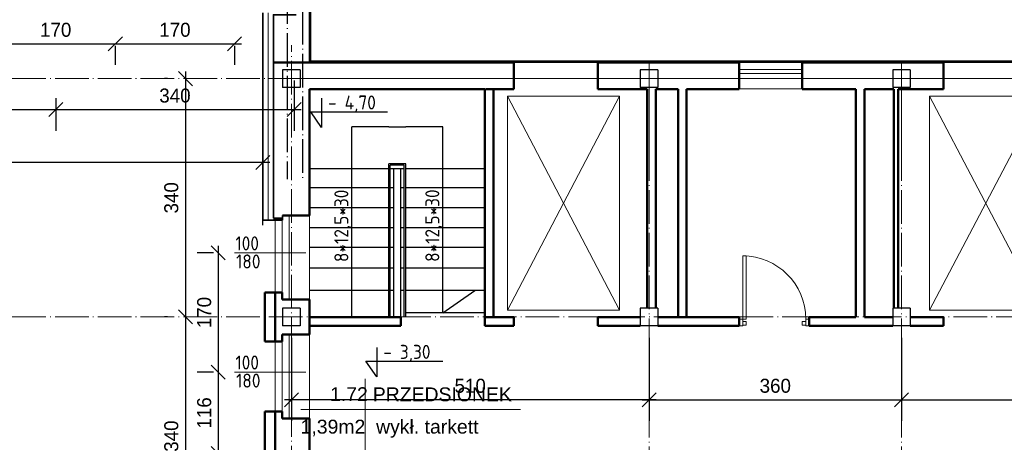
# Model space of a CAD drawing. Header units: millimetres. Extents: x -642 to 14033, y 1994 to 13520.
# Tile 50 of 72: x 4276 to 5680, y 10279 to 10882. Entities that reach past the tile are written whole.
import ezdxf

# ---------------------------------------------------------------- set-up
doc = ezdxf.new("R2010")
doc.units = ezdxf.units.MM
doc.linetypes.add('ACAD_ISO04W100', pattern=[30.5, 24, -3, 0.5, -3])
for name, color, linetype, lineweight in [('drzwi', 140, 'Continuous', 13), ('opisy drzwi', 40, 'Continuous', 13), ('opisy pom', 3, 'Continuous', 18), ('opisy pom.50', 3, 'Continuous', 20), ('sciany', 4, 'Continuous', 35), ('symetria', 7, 'ACAD_ISO04W100', 9), ('słupy', 2, 'Continuous', 30), ('wymiary', 1, 'Continuous', 13), ('ściana', 4, 'Continuous', 50), ('ściany-OCIEPLENIE', 201, 'Continuous', 9)]:
    doc.layers.add(name, color=color, linetype=linetype, lineweight=lineweight)
doc.layers.add('POWIERZCHNIA', color=123, linetype='Continuous', plot=False)
doc.styles.add('ISO', font='isocp.shx')
doc.styles.add('ROMANS', font='ROMANS')
doc.styles.add('SYSTEM', font='TXT')
doc.linetypes.add('BATTING', pattern='A,0.0001,-0.1,[134,ltypeshp.shx,S=0.1,R=0,X=-0.1,Y=0],-0.2,[134,ltypeshp.shx,S=0.1,R=180,X=0.1,Y=0],-0.1', length=0.4001)
doc.dimstyles.new('Jacek2', dxfattribs={"dimscale": 2, "dimtxt": 10, "dimasz": 10, "dimexe": 15, "dimexo": 15, "dimgap": 5, "dimtad": 1, "dimdec": 0, "dimzin": 0, "dimdsep": 46, "dimtxsty": 'Standard', "dimblk": 'OBLIQUE', "dimcen": 0, "dimdle": 5, "dimadec": 1, "dimazin": 0, "dimtfac": 1, "dimtdec": 0, "dimtofl": 0, "dimtmove": 0, "dimatfit": 3, "dimfxl": 1, "dimtolj": 1, "dimtzin": 0, "dimarcsym": 0})

# ---------------------------------------------------------------- blocks, each defined once
blk = doc.blocks.new('_OBLIQUE')
at = {"color": 0, "linetype": 'ByBlock'}
blk.add_line((-0.5, -0.5), (0.5, 0.5), dxfattribs=at)
blk = doc.blocks.new('*D25')
at = {"layer": 'Defpoints', "color": 0, "transparency": 16777216}
for p in [(4412.1, 10874.3), (4582.1, 10874.3), (4582.1, 10847)]:
    blk.add_point(p, dxfattribs=at)
at = {"layer": 'wymiary', "color": 0, "lineweight": -2, "transparency": 16777216}
for p, q in [((4402.1, 10847), (4592.1, 10847)), ((4412.1, 10844.3), (4412.1, 10817)), ((4582.1, 10844.3), (4582.1, 10817))]:
    blk.add_line(p, q, dxfattribs=at)
at = {"layer": 'wymiary', "color": 0, "lineweight": -2, "transparency": 16777216, "xscale": 20, "yscale": 20, "zscale": 20, "rotation": 180}
blk.add_blockref('_OBLIQUE', (4412.1, 10847), dxfattribs=at)
at = {"layer": 'wymiary', "color": 0, "lineweight": -2, "transparency": 16777216, "xscale": 20, "yscale": 20, "zscale": 20}
blk.add_blockref('_OBLIQUE', (4582.1, 10847), dxfattribs=at)
at = {"layer": 'wymiary', "color": 0, "transparency": 16777216, "insert": (4497.1, 10867), "char_height": 20, "attachment_point": 5}
blk.add_mtext('\\A1;170', dxfattribs=at)
blk = doc.blocks.new('*D11')
at = {"layer": 'Defpoints', "color": 0, "transparency": 16777216}
for p in [(4667.1, 10824.7), (4327.1, 10799.7), (4667.1, 10753.2)]:
    blk.add_point(p, dxfattribs=at)
at = {"layer": 'wymiary', "color": 0, "lineweight": -2, "transparency": 16777216}
for p, q in [((4667.1, 10794.7), (4667.1, 10723.2)), ((4327.1, 10769.7), (4327.1, 10723.2)), ((4317.1, 10753.2), (4677.1, 10753.2))]:
    blk.add_line(p, q, dxfattribs=at)
at = {"layer": 'wymiary', "color": 0, "lineweight": -2, "transparency": 16777216, "xscale": 20, "yscale": 20, "zscale": 20, "rotation": 180}
blk.add_blockref('_OBLIQUE', (4327.1, 10753.2), dxfattribs=at)
at = {"layer": 'wymiary', "color": 0, "lineweight": -2, "transparency": 16777216, "xscale": 20, "yscale": 20, "zscale": 20}
blk.add_blockref('_OBLIQUE', (4667.1, 10753.2), dxfattribs=at)
at = {"layer": 'wymiary', "color": 0, "transparency": 16777216, "insert": (4497.1, 10773.2), "char_height": 20, "attachment_point": 5}
blk.add_mtext('\\A1;340', dxfattribs=at)
blk = doc.blocks.new('*D58')
at = {"layer": 'Defpoints', "color": 0, "transparency": 16777216}
for p in [(3987.1, 10799.7), (4327.1, 10799.7), (4327.1, 10753.2)]:
    blk.add_point(p, dxfattribs=at)
at = {"layer": 'wymiary', "color": 0, "lineweight": -2, "transparency": 16777216}
for p, q in [((3987.1, 10769.7), (3987.1, 10723.2)), ((4327.1, 10769.7), (4327.1, 10723.2)), ((3977.1, 10753.2), (4337.1, 10753.2))]:
    blk.add_line(p, q, dxfattribs=at)
at = {"layer": 'wymiary', "color": 0, "lineweight": -2, "transparency": 16777216, "xscale": 20, "yscale": 20, "zscale": 20, "rotation": 180}
blk.add_blockref('_OBLIQUE', (3987.1, 10753.2), dxfattribs=at)
at = {"layer": 'wymiary', "color": 0, "lineweight": -2, "transparency": 16777216, "xscale": 20, "yscale": 20, "zscale": 20}
blk.add_blockref('_OBLIQUE', (4327.1, 10753.2), dxfattribs=at)
at = {"layer": 'wymiary', "color": 0, "transparency": 16777216, "insert": (4157.1, 10773.2), "char_height": 20, "attachment_point": 5}
blk.add_mtext('\\A1;340', dxfattribs=at)
blk = doc.blocks.new('*D60')
at = {"layer": 'Defpoints', "color": 0, "transparency": 16777216}
for p in [(4242.1, 10874.3), (4412.1, 10874.3), (4412.1, 10847)]:
    blk.add_point(p, dxfattribs=at)
at = {"layer": 'wymiary', "color": 0, "lineweight": -2, "transparency": 16777216}
for p, q in [((4232.1, 10847), (4422.1, 10847)), ((4242.1, 10844.3), (4242.1, 10817)), ((4412.1, 10844.3), (4412.1, 10817))]:
    blk.add_line(p, q, dxfattribs=at)
at = {"layer": 'wymiary', "color": 0, "lineweight": -2, "transparency": 16777216, "xscale": 20, "yscale": 20, "zscale": 20, "rotation": 180}
blk.add_blockref('_OBLIQUE', (4242.1, 10847), dxfattribs=at)
at = {"layer": 'wymiary', "color": 0, "lineweight": -2, "transparency": 16777216, "xscale": 20, "yscale": 20, "zscale": 20}
blk.add_blockref('_OBLIQUE', (4412.1, 10847), dxfattribs=at)
at = {"layer": 'wymiary', "color": 0, "transparency": 16777216, "insert": (4327.1, 10867), "char_height": 20, "attachment_point": 5}
blk.add_mtext('\\A1;170', dxfattribs=at)
blk = doc.blocks.new('*D288')
at = {"layer": 'Defpoints', "color": 0, "transparency": 16777216}
for p in [(4663.1, 10457.4), (5173.1, 10457.4), (4663.1, 10339.1)]:
    blk.add_point(p, dxfattribs=at)
at = {"layer": 'wymiary', "color": 0, "lineweight": -2, "transparency": 16777216}
for p, q in [((4663.1, 10427.4), (4663.1, 10309.1)), ((5173.1, 10427.4), (5173.1, 10309.1)), ((5183.1, 10339.1), (4653.1, 10339.1))]:
    blk.add_line(p, q, dxfattribs=at)
at = {"layer": 'wymiary', "color": 0, "lineweight": -2, "transparency": 16777216, "xscale": 20, "yscale": 20, "zscale": 20, "rotation": 180}
blk.add_blockref('_OBLIQUE', (4663.1, 10339.1), dxfattribs=at)
at = {"layer": 'wymiary', "color": 0, "lineweight": -2, "transparency": 16777216, "xscale": 20, "yscale": 20, "zscale": 20}
blk.add_blockref('_OBLIQUE', (5173.1, 10339.1), dxfattribs=at)
at = {"layer": 'wymiary', "color": 0, "transparency": 16777216, "insert": (4918.1, 10359.1), "char_height": 20, "attachment_point": 5}
blk.add_mtext('\\A1;510', dxfattribs=at)
blk = doc.blocks.new('*D289')
at = {"layer": 'Defpoints', "color": 0, "transparency": 16777216}
for p in [(5173.1, 10457.4), (5533.1, 10457.4), (5533.1, 10339.1)]:
    blk.add_point(p, dxfattribs=at)
at = {"layer": 'wymiary', "color": 0, "lineweight": -2, "transparency": 16777216}
for p, q in [((5173.1, 10427.4), (5173.1, 10309.1)), ((5533.1, 10427.4), (5533.1, 10309.1)), ((5163.1, 10339.1), (5543.1, 10339.1))]:
    blk.add_line(p, q, dxfattribs=at)
at = {"layer": 'wymiary', "color": 0, "lineweight": -2, "transparency": 16777216, "xscale": 20, "yscale": 20, "zscale": 20, "rotation": 180}
blk.add_blockref('_OBLIQUE', (5173.1, 10339.1), dxfattribs=at)
at = {"layer": 'wymiary', "color": 0, "lineweight": -2, "transparency": 16777216, "xscale": 20, "yscale": 20, "zscale": 20}
blk.add_blockref('_OBLIQUE', (5533.1, 10339.1), dxfattribs=at)
at = {"layer": 'wymiary', "color": 0, "transparency": 16777216, "insert": (5353.1, 10359.1), "char_height": 20, "attachment_point": 5}
blk.add_mtext('\\A1;360', dxfattribs=at)
blk = doc.blocks.new('*D296')
at = {"layer": 'Defpoints', "color": 0, "transparency": 16777216}
for p in [(5533.1, 10387.2), (6043.1, 10387.2), (6043.1, 10339.1)]:
    blk.add_point(p, dxfattribs=at)
at = {"layer": 'wymiary', "color": 0, "lineweight": -2, "transparency": 16777216}
for p, q in [((5533.1, 10357.2), (5533.1, 10309.1)), ((6043.1, 10357.2), (6043.1, 10309.1)), ((5523.1, 10339.1), (6053.1, 10339.1))]:
    blk.add_line(p, q, dxfattribs=at)
at = {"layer": 'wymiary', "color": 0, "lineweight": -2, "transparency": 16777216, "xscale": 20, "yscale": 20, "zscale": 20, "rotation": 180}
blk.add_blockref('_OBLIQUE', (5533.1, 10339.1), dxfattribs=at)
at = {"layer": 'wymiary', "color": 0, "lineweight": -2, "transparency": 16777216, "xscale": 20, "yscale": 20, "zscale": 20}
blk.add_blockref('_OBLIQUE', (6043.1, 10339.1), dxfattribs=at)
at = {"layer": 'wymiary', "color": 0, "transparency": 16777216, "insert": (5788.1, 10359.1), "char_height": 20, "attachment_point": 5}
blk.add_mtext('\\A1;510', dxfattribs=at)
blk = doc.blocks.new('*D415')
at = {"layer": 'Defpoints', "color": 0, "transparency": 16777216}
for p in [(547.6, 10678), (547.6, 10558.4), (4622.6, 10558.4)]:
    blk.add_point(p, dxfattribs=at)
at = {"layer": 'wymiary', "color": 0, "lineweight": -2, "transparency": 16777216}
for p, q in [((547.6, 10588.4), (547.6, 10708)), ((4622.6, 10588.4), (4622.6, 10708)), ((4632.6, 10678), (537.6, 10678))]:
    blk.add_line(p, q, dxfattribs=at)
at = {"layer": 'wymiary', "color": 0, "lineweight": -2, "transparency": 16777216, "xscale": 20, "yscale": 20, "zscale": 20, "rotation": 180}
blk.add_blockref('_OBLIQUE', (547.6, 10678), dxfattribs=at)
at = {"layer": 'wymiary', "color": 0, "lineweight": -2, "transparency": 16777216, "xscale": 20, "yscale": 20, "zscale": 20}
blk.add_blockref('_OBLIQUE', (4622.6, 10678), dxfattribs=at)
at = {"layer": 'wymiary', "color": 0, "transparency": 16777216, "insert": (2585.1, 10698), "char_height": 20, "attachment_point": 5}
blk.add_mtext('\\A1;4075', dxfattribs=at)
blk = doc.blocks.new('*D471')
at = {"layer": 'Defpoints', "color": 0, "transparency": 16777216}
for p in [(4582.2, 10548.7), (4558.9, 10378.7), (4582.2, 10378.7)]:
    blk.add_point(p, dxfattribs=at)
at = {"layer": 'wymiary', "color": 0, "lineweight": -2, "transparency": 16777216}
for p, q in [((4558.9, 10558.7), (4558.9, 10368.7)), ((4552.2, 10548.7), (4528.9, 10548.7)), ((4552.2, 10378.7), (4528.9, 10378.7))]:
    blk.add_line(p, q, dxfattribs=at)
at = {"layer": 'wymiary', "color": 0, "lineweight": -2, "transparency": 16777216, "xscale": 20, "yscale": 20, "zscale": 20}
for p, rotation in [((4558.9, 10548.7), 90), ((4558.9, 10378.7), 270)]:
    blk.add_blockref('_OBLIQUE', p, dxfattribs=dict(at, rotation=rotation))
at = {"layer": 'wymiary', "color": 0, "transparency": 16777216, "insert": (4538.9, 10463.7), "char_height": 20, "attachment_point": 5, "rotation": 90}
blk.add_mtext('\\A1;170', dxfattribs=at)
blk = doc.blocks.new('*D472')
at = {"layer": 'Defpoints', "color": 0, "transparency": 16777216}
for p in [(4582.2, 10378.7), (4558.9, 10262.4), (4625.1, 10262.4)]:
    blk.add_point(p, dxfattribs=at)
at = {"layer": 'wymiary', "color": 0, "lineweight": -2, "transparency": 16777216}
for p, q in [((4558.9, 10388.7), (4558.9, 10252.4)), ((4552.2, 10378.7), (4528.9, 10378.7)), ((4595.1, 10262.4), (4528.9, 10262.4))]:
    blk.add_line(p, q, dxfattribs=at)
at = {"layer": 'wymiary', "color": 0, "lineweight": -2, "transparency": 16777216, "xscale": 20, "yscale": 20, "zscale": 20}
for p, rotation in [((4558.9, 10378.7), 90), ((4558.9, 10262.4), 270)]:
    blk.add_blockref('_OBLIQUE', p, dxfattribs=dict(at, rotation=rotation))
at = {"layer": 'wymiary', "color": 0, "transparency": 16777216, "insert": (4538.9, 10320.5), "char_height": 20, "attachment_point": 5, "rotation": 90}
blk.add_mtext('\\A1;116', dxfattribs=at)
blk = doc.blocks.new('*D488')
at = {"layer": 'Defpoints', "color": 0, "transparency": 16777216}
for p in [(4516.6, 10797.4), (4512, 10457.4), (4516.6, 10457.4)]:
    blk.add_point(p, dxfattribs=at)
at = {"layer": 'wymiary', "color": 0, "lineweight": -2, "transparency": 16777216}
for p, q in [((4486.6, 10797.4), (4482, 10797.4)), ((4512, 10807.4), (4512, 10447.4)), ((4486.6, 10457.4), (4482, 10457.4))]:
    blk.add_line(p, q, dxfattribs=at)
at = {"layer": 'wymiary', "color": 0, "lineweight": -2, "transparency": 16777216, "xscale": 20, "yscale": 20, "zscale": 20}
for p, rotation in [((4512, 10797.4), 90), ((4512, 10457.4), 270)]:
    blk.add_blockref('_OBLIQUE', p, dxfattribs=dict(at, rotation=rotation))
at = {"layer": 'wymiary', "color": 0, "transparency": 16777216, "insert": (4492, 10627.4), "char_height": 20, "attachment_point": 5, "rotation": 90}
blk.add_mtext('\\A1;340', dxfattribs=at)
blk = doc.blocks.new('*D489')
at = {"layer": 'Defpoints', "color": 0, "transparency": 16777216}
for p in [(4516.6, 10457.4), (4428.3, 10117.4), (4512, 10117.4)]:
    blk.add_point(p, dxfattribs=at)
at = {"layer": 'wymiary', "color": 0, "lineweight": -2, "transparency": 16777216}
for p, q in [((4512, 10467.4), (4512, 10107.4)), ((4486.6, 10457.4), (4482, 10457.4)), ((4458.3, 10117.4), (4542, 10117.4))]:
    blk.add_line(p, q, dxfattribs=at)
at = {"layer": 'wymiary', "color": 0, "lineweight": -2, "transparency": 16777216, "xscale": 20, "yscale": 20, "zscale": 20}
for p, rotation in [((4512, 10457.4), 90), ((4512, 10117.4), 270)]:
    blk.add_blockref('_OBLIQUE', p, dxfattribs=dict(at, rotation=rotation))
at = {"layer": 'wymiary', "color": 0, "transparency": 16777216, "insert": (4492, 10287.4), "char_height": 20, "attachment_point": 5, "rotation": 90}
blk.add_mtext('\\A1;340', dxfattribs=at)

msp = doc.modelspace()

# ---------------------------------------------------------------- linework, layer by layer
at = {"linetype": 'ACAD_ISO04W100', "ltscale": 2}
for p, q in [((4657.1, 12631.4), (4657.1, 10654.1)), ((4679.1, 11259.9), (4679.1, 10654.1))]:
    msp.add_line(p, q, dxfattribs=at)
at = {"ltscale": 2}
for p, q in [((4802.1, 10728.9), (4749.1, 10728.9)), ((4749.1, 10456.9), (4749.1, 10728.9)), ((4802.1, 10728.9), (4826.1, 10728.9)), ((4879.1, 10728.9), (4826.1, 10728.9)), ((4879.1, 10463.1), (4879.1, 10728.9)), ((4826.1, 10675.9), (4802.1, 10675.9)), ((4802.1, 10456.9), (4802.1, 10675.9)), ((4824.1, 10673.9), (4804.1, 10673.9)), ((4804.1, 10456.9), (4804.1, 10673.9)), ((4824.1, 10457.4), (4824.1, 10673.9)), ((4826.1, 10457.4), (4826.1, 10675.9)), ((4802.1, 10668.9), (4689.1, 10668.9)), ((4824.1, 10668.9), (4804.1, 10668.9)), ((4809.1, 10456.9), (4809.1, 10668.9)), ((4819.1, 10444.9), (4819.1, 10668.9)), ((4939.1, 10668.9), (4826.1, 10668.9)), ((4802.1, 10641.8), (4689.1, 10641.8)), ((4809.1, 10641.8), (4804.1, 10641.8)), ((4824.1, 10641.8), (4819.1, 10641.8)), ((4939.1, 10641.8), (4826.1, 10641.8)), ((4802.1, 10613.3), (4689.1, 10613.3)), ((4939.1, 10613.3), (4826.1, 10613.3)), ((4809.1, 10613.3), (4804.1, 10613.3)), ((4824.1, 10613.3), (4819.1, 10613.3)), ((4802.1, 10584.8), (4689.1, 10584.8)), ((4809.1, 10584.7), (4804.1, 10584.7)), ((4824.1, 10584.7), (4819.1, 10584.7)), ((4939.1, 10584.8), (4826.1, 10584.8)), ((4802.1, 10556.3), (4689.1, 10556.3)), ((4809.1, 10556.3), (4804.1, 10556.3)), ((4824.1, 10556.3), (4819.1, 10556.3)), ((4939.1, 10556.3), (4826.1, 10556.3)), ((4802.1, 10527.1), (4689.1, 10527.1)), ((4809.1, 10527.1), (4804.1, 10527.1)), ((4824.1, 10527.1), (4819.1, 10527.1)), ((4939.1, 10527.1), (4826.1, 10527.1)), ((4802.1, 10495.1), (4689.1, 10495.1)), ((4809.1, 10495.1), (4804.1, 10495.1)), ((4824.1, 10495.1), (4819.1, 10495.1)), ((4939.1, 10495.1), (4826.1, 10495.1)), ((4879.1, 10463.1), (4924.6, 10495.1)), ((4939.1, 10463.1), (4826.1, 10463.1))]:
    msp.add_line(p, q, dxfattribs=at)
for points in [[(4706.3, 10769.4), (4706.3, 10727.7), (4690.7, 10749.9), (4800.2, 10749.9)], [(4785, 10413.7), (4785, 10372), (4769.3, 10394.2), (4878.9, 10394.2)]]:
    msp.add_lwpolyline(points, dxfattribs=at)
at = {"layer": 'drzwi'}
for points in [[(5306.6, 10454.5, 0), (5311.6, 10454.5, 0), (5311.6, 10544.5, 0), (5306.6, 10544.5, 0), (5306.6, 10454.5, 0)], [(5306.6, 10444.9, 0), (5301.6, 10444.9, 0), (5301.6, 10454.5, 0), (5306.6, 10454.5, 0), (5306.6, 10444.9, 0)], [(5306.6, 10445.9, 0), (5311.6, 10445.9, 0), (5311.6, 10450.9, 0), (5306.6, 10450.9, 0), (5306.6, 10445.9, 0)], [(5396.6, 10445.9, 0), (5391.6, 10445.9, 0), (5391.6, 10450.9, 0), (5396.6, 10450.9, 0), (5396.6, 10445.9, 0)], [(5396.6, 10444.9, 0), (5401.6, 10444.9, 0), (5401.6, 10454.1, 0), (5396.6, 10454.1, 0), (5396.6, 10444.9, 0)]]:
    msp.add_polyline3d(points, dxfattribs=at)
msp.add_arc((5306.6, 10454.5), 90, 0, 90, dxfattribs=at)
at = {"layer": 'opisy drzwi'}
for p, q in [((5301.6, 10820.4), (5421.6, 10820.4)), ((5301.6, 10810.4), (5391.6, 10810.4)), ((5189.1, 10797.4), (5157.1, 10797.4)), ((5301.6, 10804.6), (5391.6, 10804.6)), ((5301.6, 10782.8), (5421.6, 10782.8)), ((4971.1, 10772.4), (5131.1, 10466.9)), ((4971.1, 10466.9), (5131.1, 10772.4)), ((4971.1, 10466.9), (4971.1, 10772.4)), ((5131.1, 10772.4), (4971.1, 10772.4)), ((5131.1, 10466.9), (5131.1, 10772.4)), ((5573.1, 10772.4), (5733.1, 10772.4)), ((5733.1, 10466.9), (5573.1, 10772.4)), ((5733.1, 10772.4), (5573.1, 10466.9)), ((5573.1, 10466.9), (5573.1, 10772.4)), ((4660.1, 10602.4), (4660.1, 10482.4)), ((4689.1, 10602.4), (4689.1, 10482.4)), ((4640.1, 10595.4), (4640.1, 10492.4)), ((4650.1, 10595.4), (4650.1, 10492.4)), ((4582.2, 10548.7), (4683.9, 10548.7)), ((4971.1, 10466.9), (5131.1, 10466.9)), ((5733.1, 10466.9), (5573.1, 10466.9)), ((4660.1, 10432.4), (4660.1, 10312.4)), ((4689.1, 10432.4), (4689.1, 10312.4)), ((4640.1, 10422.4), (4640.1, 10322.4)), ((4650.1, 10422.4), (4650.1, 10322.4)), ((4582.2, 10378.7), (4683.9, 10378.7))]:
    msp.add_line(p, q, dxfattribs=at)
at = {"layer": 'opisy pom'}
for p, q in [((4768.5, 10369), (4768.5, 10190)), ((4676.5, 10325.6), (4989.8, 10325.6))]:
    msp.add_line(p, q, dxfattribs=at)
at = {"layer": 'POWIERZCHNIA'}
for points in [[(4689.1, 11234.9), (6014.6, 11234.9), (6014.6, 10820.4), (4689.1, 10820.4)], [(4691.1, 11232.9), (6012.6, 11232.9), (6012.6, 10822.4), (4691.1, 10822.4)]]:
    msp.add_lwpolyline(points, close=True, dxfattribs=at)
at = {"layer": 'sciany'}
for p, q in [((4622.6, 10891.5), (4622.6, 10595.4)), ((4689.1, 10882.9), (4689.1, 10849.9)), ((4689.1, 10882.9), (4689.1, 10820.4)), ((4637.6, 10598.4), (4637.6, 10656.4)), ((4689.1, 10602.4), (4650.6, 10602.4)), ((4650.6, 10602.4), (4650.6, 10598.4)), ((4622.6, 10595.4), (4650.6, 10595.4)), ((4650.6, 10598.4), (4637.6, 10598.4)), ((4650.6, 10595.4), (4650.6, 10598.4))]:
    msp.add_line(p, q, dxfattribs=at)
msp.add_lwpolyline([(4637.6, 10654.1), (4637.6, 10888.5), (4670.1, 10888.5)], dxfattribs=at)
msp.add_lwpolyline([(4637.6, 10654.1), (4637.6, 10888.5), (4670.1, 10888.5)], dxfattribs=at)
at = {"layer": 'symetria', "linetype": 'ACAD_ISO04W100', "ltscale": 2}
for p, q in [((4663.1, 5955.6), (4663.1, 10845.2)), ((5173.1, 5954.4), (5173.1, 10824.4)), ((5533.1, 5954.4), (5533.1, 10824.4)), ((6143.1, 10797.4), (4138.3, 10797.4)), ((4679.1, 10797.4), (6027.1, 10797.4)), ((5173.1, 10797.4), (5173.1, 10654.1)), ((5533.1, 10797.4), (5533.1, 10654.1)), ((6143.1, 10457.4), (4138.3, 10457.4))]:
    msp.add_line(p, q, dxfattribs=at)
at = {"layer": 'symetria'}
msp.add_line((5188.1, 10797.4), (5158.1, 10797.4), dxfattribs=at)
at = {"layer": 'słupy'}
for p, q in [((4675.6, 10809.9), (4650.6, 10809.9)), ((4650.6, 10809.9), (4650.6, 10784.9)), ((4675.6, 10809.9), (4675.6, 10784.9)), ((5160.6, 10809.9), (5160.6, 10784.9)), ((5185.6, 10809.9), (5160.6, 10809.9)), ((5185.6, 10809.9), (5160.6, 10809.9)), ((5160.6, 10809.9), (5160.6, 10784.9)), ((5185.6, 10809.9), (5160.6, 10809.9)), ((5160.6, 10809.9), (5160.6, 10784.9)), ((5185.6, 10809.9), (5185.6, 10784.9)), ((5185.6, 10809.9), (5185.6, 10784.9)), ((5185.6, 10809.9), (5185.6, 10784.9)), ((5185.6, 10809.9), (5185.6, 10784.9)), ((5520.6, 10809.9), (5520.6, 10784.9)), ((5545.6, 10809.9), (5520.6, 10809.9)), ((5545.6, 10809.9), (5520.6, 10809.9)), ((5520.6, 10809.9), (5520.6, 10784.9)), ((5545.6, 10809.9), (5520.6, 10809.9)), ((5520.6, 10809.9), (5520.6, 10784.9)), ((5545.6, 10809.9), (5545.6, 10784.9)), ((5545.6, 10809.9), (5545.6, 10784.9)), ((5545.6, 10809.9), (5545.6, 10784.9)), ((5545.6, 10809.9), (5545.6, 10784.9)), ((4675.6, 10784.9), (4650.6, 10784.9)), ((5185.6, 10784.9), (5160.6, 10784.9)), ((5185.6, 10784.9), (5160.6, 10784.9)), ((5185.6, 10784.9), (5160.6, 10784.9)), ((5545.6, 10784.9), (5520.6, 10784.9)), ((5545.6, 10784.9), (5520.6, 10784.9)), ((5545.6, 10784.9), (5520.6, 10784.9)), ((4675.6, 10469.9), (4650.6, 10469.9)), ((4650.6, 10469.9), (4650.6, 10444.9)), ((4675.6, 10469.9), (4675.6, 10444.9)), ((5160.6, 10469.9), (5160.6, 10444.9)), ((5185.6, 10469.9), (5160.6, 10469.9)), ((5185.6, 10469.9), (5160.6, 10469.9)), ((5160.6, 10469.9), (5160.6, 10444.9)), ((5185.6, 10469.9), (5160.6, 10469.9)), ((5160.6, 10469.9), (5160.6, 10444.9)), ((5185.6, 10469.9), (5185.6, 10444.9)), ((5185.6, 10469.9), (5185.6, 10444.9)), ((5185.6, 10469.9), (5185.6, 10444.9)), ((5185.6, 10469.9), (5185.6, 10444.9)), ((5520.6, 10469.9), (5520.6, 10444.9)), ((5545.6, 10469.9), (5520.6, 10469.9)), ((5545.6, 10469.9), (5520.6, 10469.9)), ((5520.6, 10469.9), (5520.6, 10444.9)), ((5545.6, 10469.9), (5520.6, 10469.9)), ((5520.6, 10469.9), (5520.6, 10444.9)), ((5545.6, 10469.9), (5545.6, 10444.9)), ((5545.6, 10469.9), (5545.6, 10444.9)), ((5545.6, 10469.9), (5545.6, 10444.9)), ((5545.6, 10469.9), (5545.6, 10444.9)), ((4675.6, 10444.9), (4650.6, 10444.9)), ((5185.6, 10444.9), (5160.6, 10444.9)), ((5185.6, 10444.9), (5160.6, 10444.9)), ((5185.6, 10444.9), (5160.6, 10444.9)), ((5545.6, 10444.9), (5520.6, 10444.9)), ((5545.6, 10444.9), (5520.6, 10444.9)), ((5545.6, 10444.9), (5520.6, 10444.9))]:
    msp.add_line(p, q, dxfattribs=at)
at = {"layer": 'ściana'}
for p, q in [((4980.1, 10820.4), (4637.6, 10820.4)), ((4980.1, 10782.4), (4980.1, 10820.4)), ((5100.1, 10782.4), (5100.1, 10820.4)), ((5301.6, 10820.4), (5100.1, 10820.4)), ((5301.6, 10782.4), (5301.6, 10820.4)), ((5593.1, 10820.4), (5391.6, 10820.4)), ((5391.6, 10782.4), (5391.6, 10820.4)), ((5593.1, 10782.4), (5593.1, 10820.4)), ((4939.1, 10782.4), (4689.1, 10782.4)), ((4689.1, 10602.4), (4689.1, 10782.4)), ((4939.1, 10444.9), (4939.1, 10782.4)), ((4980.1, 10782.4), (4940.1, 10782.4)), ((4951.1, 10456.9), (4951.1, 10782.4)), ((5170.6, 10782.4), (5100.1, 10782.4)), ((5170.6, 10469.9), (5170.6, 10782.4)), ((5214.6, 10782.4), (5182.6, 10782.4)), ((5182.6, 10469.9), (5182.6, 10782.4)), ((5214.6, 10456.9), (5214.6, 10782.4)), ((5301.6, 10782.4), (5226.6, 10782.4)), ((5226.6, 10456.9), (5226.6, 10782.4)), ((5468.1, 10782.4), (5391.6, 10782.4)), ((5468.1, 10456.9), (5468.1, 10782.4)), ((5480.1, 10456.9), (5480.1, 10782.4)), ((5522.1, 10782.4), (5480.1, 10782.4)), ((5522.1, 10469.9), (5522.1, 10782.4)), ((5528.1, 10469.9), (5528.1, 10782.4)), ((5593.1, 10782.4), (5528.1, 10782.4)), ((4689.1, 10602.4), (4650.6, 10602.4)), ((4650.1, 10492.4), (4625.1, 10492.4)), ((4625.1, 10422.4), (4625.1, 10492.4)), ((4640.1, 10422.4), (4640.1, 10492.4)), ((4650.1, 10492.4), (4640.1, 10492.4)), ((4650.1, 10482.4), (4650.1, 10492.4)), ((4689.1, 10482.4), (4650.1, 10482.4)), ((4689.1, 10472.4), (4689.1, 10482.4)), ((4689.1, 10432.4), (4689.1, 10472.4)), ((4689.1, 10444.9), (4819.1, 10444.9)), ((4690.1, 10456.9), (4819.1, 10456.9)), ((4819.1, 10444.9), (4819.1, 10456.9)), ((4939.1, 10444.9), (4980.1, 10444.9)), ((4940.1, 10456.9), (4980.1, 10456.9)), ((4980.1, 10444.9), (4980.1, 10456.9)), ((5100.1, 10444.9), (5100.1, 10456.9)), ((5100.1, 10456.9), (5160.6, 10456.9)), ((5100.1, 10444.9), (5160.6, 10444.9)), ((5185.6, 10456.9), (5301.6, 10456.9)), ((5185.6, 10456.9), (5214.6, 10456.9)), ((5185.6, 10444.9), (5301.6, 10444.9)), ((5226.6, 10456.9), (5301.6, 10456.9)), ((5301.6, 10444.9), (5301.6, 10456.9)), ((5401.6, 10456.9), (5468.1, 10456.9)), ((5401.6, 10444.9), (5401.6, 10456.9)), ((5401.6, 10444.9), (5520.6, 10444.9)), ((5480.1, 10456.9), (5520.6, 10456.9)), ((5593.1, 10456.9), (5545.6, 10456.9)), ((5593.1, 10444.9), (5545.6, 10444.9)), ((5593.1, 10456.9), (5593.1, 10444.9)), ((4689.1, 10432.4), (4650.1, 10432.4)), ((4650.1, 10422.4), (4650.1, 10432.4)), ((4650.1, 10422.4), (4625.1, 10422.4)), ((4650.1, 10422.4), (4640.1, 10422.4)), ((4650.1, 10322.4), (4625.1, 10322.4)), ((4625.1, 10262.4), (4625.1, 10322.4)), ((4640.1, 10262.4), (4640.1, 10322.4)), ((4650.1, 10322.4), (4640.1, 10322.4)), ((4650.1, 10312.4), (4650.1, 10322.4)), ((4689.1, 10312.4), (4650.1, 10312.4)), ((4689.1, 10262.4), (4689.1, 10312.4))]:
    msp.add_line(p, q, dxfattribs=at)
at = {"layer": 'ściany-OCIEPLENIE', "linetype": 'BATTING', "ltscale": 14}
msp.add_line((4630.1, 10595.4), (4630.1, 10891.5), dxfattribs=at)
at = {"layer": 'ściany-OCIEPLENIE', "linetype": 'BATTING', "ltscale": 3}
msp.add_line((4650.6, 10596.9), (4637.6, 10596.9), dxfattribs=at)

# ---------------------------------------------------------------- texts
at = {"layer": 'opisy drzwi', "style": 'ISO'}
for s, p in [('100', (4583.3, 10552.4)), ('180', (4584.2, 10526.6)), ('100', (4583.3, 10382.4)), ('180', (4584.2, 10356.6))]:
    msp.add_text(s, height=20, dxfattribs=at).set_placement(p)
at = {"layer": 'opisy pom', "char_height": 20, "attachment_point": 1, "rotation": 90, "style": 'ROMANS'}
for insert in [(4724.4, 10535.7), (4854.1, 10536)]:
    msp.add_mtext('{\\Fisocp.shx|c238;8*12,5*30}', dxfattribs=dict(at, insert=insert))
at = {"layer": 'opisy pom', "char_height": 19.8, "attachment_point": 1, "style": 'SYSTEM'}
for s, insert in [('{\\fArial|b0|i0|c238|p34;1.72}', (4718.2, 10357.1)), ('{\\fArial|b0|i0|c238|p34;PRZEDSIONEK}', (4779.2, 10356.9)), ('{\\fArial|b0|i0|c238|p34;1,39m2  wykł. tarkett}', (4676.3, 10310.8))]:
    msp.add_mtext(s, dxfattribs=dict(at, insert=insert))
at = {"layer": 'opisy pom.50', "char_height": 20, "attachment_point": 1, "style": 'ROMANS'}
for s, insert in [('{\\Fisocp.shx|c1;- \\Fisocp.shx|c238;4,70}', (4715.4, 10773.4)), ('{\\Fisocp.shx;- 3,30}', (4794.1, 10417.6))]:
    msp.add_mtext(s, dxfattribs=dict(at, insert=insert))

# ---------------------------------------------------------------- dimensions: what is measured, and where the dimension line sits
at = {"layer": 'wymiary'}
for base, p1, p2, picture, middle in [((4412.1, 10847), (4242.1, 10874.3), (4412.1, 10874.3), '*D60', (4327.1, 10867)), ((4582.1, 10847), (4412.1, 10874.3), (4582.1, 10874.3), '*D25', (4497.1, 10867)), ((4667.1, 10753.2), (4327.1, 10799.7), (4667.1, 10824.7), '*D11', (4497.1, 10773.2)), ((4327.1, 10753.2), (3987.1, 10799.7), (4327.1, 10799.7), '*D58', (4157.1, 10773.2))]:
    dim = msp.add_linear_dim(base=base, p1=p1, p2=p2, dimstyle='Jacek2', dxfattribs=at)
    dim.commit()
    dim.dimension.update_dxf_attribs({"geometry": picture, "text_midpoint": middle})
for p1, p2, distance, picture, middle in [((4516.6, 10797.4), (4516.6, 10457.4), -4.5, '*D488', (4492, 10627.4)), ((4622.6, 10558.4), (547.6, 10558.4), -119.6, '*D415', (2585.1, 10698)), ((4582.2, 10548.7), (4582.2, 10378.7), -23.3, '*D471', (4538.9, 10463.7)), ((5173.1, 10457.4), (4663.1, 10457.4), 118.3, '*D288', (4918.1, 10359.1)), ((5173.1, 10457.4), (5533.1, 10457.4), -118.3, '*D289', (5353.1, 10359.1))]:
    dim = msp.add_aligned_dim(p1=p1, p2=p2, distance=distance, dimstyle='Jacek2', dxfattribs=at)
    dim.commit()
    dim.dimension.update_dxf_attribs({"geometry": picture, "text_midpoint": middle})
for base, p1, p2, picture, middle in [((4512, 10117.4), (4516.6, 10457.4), (4428.3, 10117.4), '*D489', (4492, 10287.4)), ((4558.9, 10262.4), (4582.2, 10378.7), (4625.1, 10262.4), '*D472', (4538.9, 10320.5))]:
    dim = msp.add_linear_dim(base=base, p1=p1, p2=p2, angle=90, dimstyle='Jacek2', override={"dimtmove": 1}, dxfattribs=at)
    dim.commit()
    dim.dimension.update_dxf_attribs({"geometry": picture, "text_midpoint": middle})
at = {"layer": 'wymiary', "ltscale": 0.5}
dim = msp.add_linear_dim(base=(6043.1, 10339.1), p1=(5533.1, 10387.2), p2=(6043.1, 10387.2), angle=180, dimstyle='Jacek2', dxfattribs=at)
dim.commit()
dim.dimension.update_dxf_attribs({"geometry": '*D296', "text_midpoint": (5788.1, 10359.1)})

doc.saveas('drawing.dxf')
